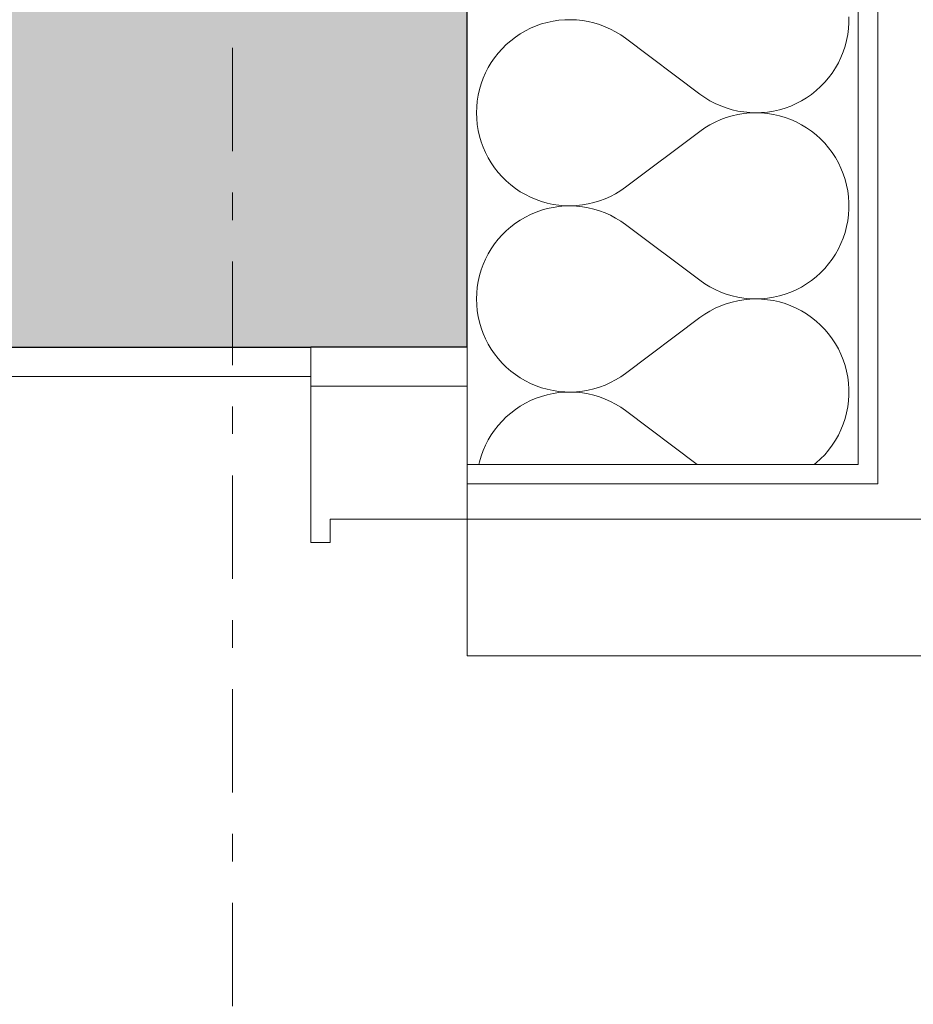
# Model space of a CAD drawing. Extents: x 100 to 2982, y 37 to 2050.
# Tile 88 of 130: x 2137 to 2183, y 757 to 808. Entities that reach past the tile are written whole.
import ezdxf
from ezdxf.xclip import XClip

# ---------------------------------------------------------------- set-up
doc = ezdxf.new("R2010")
doc.units = 0
doc.header["$MEASUREMENT"] = 0
doc.header["$XCLIPFRAME"] = 0
doc.linetypes.add('Przerywana podwójnie', pattern=[54.680554, 26.458333, -10.583333, 7.055556, -10.583333])
for name, color, linetype in [('410-K Osie', 7, 'Continuous'), ('420-K Ściany', 7, 'Continuous'), ('820-G Rysunki Obrazki', 7, 'Continuous'), ('Drzwi ARCHICAD', 7, 'Continuous'), ('Znaczniki drzwi ARCHICADa', 7, 'Continuous')]:
    doc.layers.add(name, color=color, linetype=linetype)
doc.styles.add('STYL_AUTOMATYCZNY_3', font='arial.ttf')
pattern_1 = [(0, (-18316.349, -206.5255), (0, 8.660254), [0, -5]), (0, (-18313.849, -202.195), (0, 8.660254), [0, -5])]

# ---------------------------------------------------------------- blocks, each defined once
blk = doc.blocks.new('*X17')
at = {"layer": '420-K Ściany', "color": 174, "linetype": 'Continuous', "lineweight": 5, "ltscale": 0.2}
for p, q in [((2163.324, 807.44), (2163.046, 807.323)), ((2163.608, 807.54), (2163.324, 807.44)), ((2163.898, 807.621), (2163.608, 807.54)), ((2164.192, 807.684), (2163.898, 807.621)), ((2164.49, 807.728), (2164.192, 807.684)), ((2164.791, 807.754), (2164.49, 807.728)), ((2165.092, 807.76), (2164.791, 807.754)), ((2165.393, 807.747), (2165.092, 807.76)), ((2165.692, 807.715), (2165.393, 807.747)), ((2165.989, 807.665), (2165.692, 807.715)), ((2166.282, 807.595), (2165.989, 807.665)), ((2166.57, 807.508), (2166.282, 807.595)), ((2166.852, 807.402), (2166.57, 807.508)), ((2179.304, 807.302), (2179.323, 807.607)), ((2179.323, 807.607), (2179.323, 807.913)), ((2162.516, 807.037), (2162.266, 806.869)), ((2162.777, 807.188), (2162.516, 807.037)), ((2163.046, 807.323), (2162.777, 807.188)), ((2167.127, 807.278), (2166.852, 807.402)), ((2167.394, 807.138), (2167.127, 807.278)), ((2167.651, 806.981), (2167.394, 807.138)), ((2167.897, 806.808), (2167.651, 806.981)), ((2179.206, 806.699), (2179.265, 806.999)), ((2179.265, 806.999), (2179.304, 807.302)), ((2161.8, 806.488), (2161.586, 806.276)), ((2162.027, 806.686), (2161.8, 806.488)), ((2162.266, 806.869), (2162.027, 806.686)), ((2171.707, 803.951), (2167.897, 806.808)), ((2179.129, 806.404), (2179.206, 806.699)), ((2161.385, 806.051), (2161.2, 805.814)), ((2161.586, 806.276), (2161.385, 806.051)), ((2178.917, 805.831), (2179.032, 806.114)), ((2179.032, 806.114), (2179.129, 806.404)), ((2161.029, 805.566), (2160.875, 805.307)), ((2161.2, 805.814), (2161.029, 805.566)), ((2178.635, 805.289), (2178.785, 805.555)), ((2178.785, 805.555), (2178.917, 805.831)), ((2160.738, 805.039), (2160.617, 804.763)), ((2160.875, 805.307), (2160.738, 805.039)), ((2178.285, 804.789), (2178.468, 805.033)), ((2178.468, 805.033), (2178.635, 805.289)), ((2160.514, 804.48), (2160.43, 804.191)), ((2160.617, 804.763), (2160.514, 804.48)), ((2177.874, 804.337), (2178.086, 804.556)), ((2178.086, 804.556), (2178.285, 804.789)), ((2160.43, 804.191), (2160.364, 803.897)), ((2171.707, 803.951), (2171.957, 803.775)), ((2177.157, 803.767), (2177.408, 803.941)), ((2177.408, 803.941), (2177.647, 804.131)), ((2177.647, 804.131), (2177.874, 804.337)), ((2160.316, 803.599), (2160.288, 803.299)), ((2160.364, 803.897), (2160.316, 803.599)), ((2171.957, 803.775), (2172.218, 803.616)), ((2172.218, 803.616), (2172.489, 803.474)), ((2172.489, 803.474), (2172.768, 803.35)), ((2176.345, 803.344), (2176.625, 803.467)), ((2176.625, 803.467), (2176.896, 803.608)), ((2176.896, 803.608), (2177.157, 803.767)), ((2160.288, 803.299), (2160.278, 802.998)), ((2160.278, 802.998), (2160.288, 802.697)), ((2172.768, 803.35), (2173.054, 803.244)), ((2173.054, 803.244), (2173.347, 803.156)), ((2173.347, 803.156), (2173.645, 803.088)), ((2173.645, 802.909), (2173.347, 802.84)), ((2173.645, 803.088), (2173.946, 803.039)), ((2173.946, 802.958), (2173.645, 802.909)), ((2173.946, 803.039), (2174.25, 803.009)), ((2174.25, 802.988), (2173.946, 802.958)), ((2174.25, 803.009), (2174.556, 802.998)), ((2174.556, 802.998), (2174.25, 802.988)), ((2174.556, 802.998), (2174.861, 803.008)), ((2174.861, 802.989), (2174.556, 802.998)), ((2174.861, 803.008), (2175.166, 803.036)), ((2175.166, 802.96), (2174.861, 802.989)), ((2175.166, 803.036), (2175.467, 803.085)), ((2175.467, 802.912), (2175.166, 802.96)), ((2175.467, 803.085), (2175.765, 803.152)), ((2175.765, 802.844), (2175.467, 802.912)), ((2175.765, 803.152), (2176.058, 803.239)), ((2176.058, 803.239), (2176.345, 803.344)), ((2160.288, 802.697), (2160.316, 802.397)), ((2172.489, 802.522), (2172.218, 802.38)), ((2172.768, 802.647), (2172.489, 802.522)), ((2173.054, 802.753), (2172.768, 802.647)), ((2173.347, 802.84), (2173.054, 802.753)), ((2176.058, 802.758), (2175.765, 802.844)), ((2176.345, 802.653), (2176.058, 802.758)), ((2176.625, 802.529), (2176.345, 802.653)), ((2176.896, 802.388), (2176.625, 802.529)), ((2160.316, 802.397), (2160.364, 802.1)), ((2160.364, 802.1), (2160.43, 801.806)), ((2171.707, 802.046), (2167.897, 799.189)), ((2171.957, 802.221), (2171.707, 802.046)), ((2172.218, 802.38), (2171.957, 802.221)), ((2177.157, 802.23), (2176.896, 802.388)), ((2177.408, 802.055), (2177.157, 802.23)), ((2177.647, 801.865), (2177.408, 802.055)), ((2160.43, 801.806), (2160.514, 801.517)), ((2160.514, 801.517), (2160.617, 801.234)), ((2177.874, 801.66), (2177.647, 801.865)), ((2178.086, 801.441), (2177.874, 801.66)), ((2178.285, 801.208), (2178.086, 801.441)), ((2160.617, 801.234), (2160.738, 800.958)), ((2160.738, 800.958), (2160.875, 800.69)), ((2178.468, 800.963), (2178.285, 801.208)), ((2178.635, 800.707), (2178.468, 800.963)), ((2160.875, 800.69), (2161.029, 800.431)), ((2161.029, 800.431), (2161.2, 800.183)), ((2178.785, 800.441), (2178.635, 800.707)), ((2178.917, 800.166), (2178.785, 800.441)), ((2161.2, 800.183), (2161.385, 799.945)), ((2161.385, 799.945), (2161.586, 799.721)), ((2179.032, 799.883), (2178.917, 800.166)), ((2179.129, 799.593), (2179.032, 799.883)), ((2161.586, 799.721), (2161.8, 799.509)), ((2161.8, 799.509), (2162.027, 799.311)), ((2179.206, 799.297), (2179.129, 799.593)), ((2162.027, 799.311), (2162.266, 799.128)), ((2162.266, 799.128), (2162.516, 798.96)), ((2162.516, 798.96), (2162.777, 798.809)), ((2167.394, 798.859), (2167.651, 799.016)), ((2167.651, 799.016), (2167.897, 799.189)), ((2179.265, 798.997), (2179.206, 799.297)), ((2179.304, 798.694), (2179.265, 798.997)), ((2162.777, 798.809), (2163.046, 798.674)), ((2163.046, 798.674), (2163.324, 798.557)), ((2163.324, 798.557), (2163.608, 798.457)), ((2163.608, 798.457), (2163.898, 798.375)), ((2163.898, 798.375), (2164.192, 798.312)), ((2165.989, 798.332), (2166.282, 798.401)), ((2166.282, 798.401), (2166.57, 798.489)), ((2166.57, 798.489), (2166.852, 798.595)), ((2166.852, 798.595), (2167.127, 798.718)), ((2167.127, 798.718), (2167.394, 798.859)), ((2179.323, 798.389), (2179.304, 798.694)), ((2179.323, 798.084), (2179.323, 798.389)), ((2163.324, 797.916), (2163.046, 797.799)), ((2163.608, 798.016), (2163.324, 797.916)), ((2163.898, 798.097), (2163.608, 798.016)), ((2164.192, 798.16), (2163.898, 798.097)), ((2164.192, 798.312), (2164.49, 798.268)), ((2164.49, 798.205), (2164.192, 798.16)), ((2164.49, 798.268), (2164.791, 798.243)), ((2164.791, 798.23), (2164.49, 798.205)), ((2164.791, 798.243), (2165.092, 798.237)), ((2165.092, 798.236), (2164.791, 798.23)), ((2165.092, 798.237), (2165.393, 798.249)), ((2165.393, 798.223), (2165.092, 798.236)), ((2165.393, 798.249), (2165.692, 798.281)), ((2165.692, 798.192), (2165.393, 798.223)), ((2165.692, 798.281), (2165.989, 798.332)), ((2165.989, 798.141), (2165.692, 798.192)), ((2166.282, 798.072), (2165.989, 798.141)), ((2166.57, 797.984), (2166.282, 798.072)), ((2166.852, 797.878), (2166.57, 797.984)), ((2167.127, 797.755), (2166.852, 797.878)), ((2179.304, 797.779), (2179.323, 798.084)), ((2162.516, 797.513), (2162.266, 797.345)), ((2162.777, 797.664), (2162.516, 797.513)), ((2163.046, 797.799), (2162.777, 797.664)), ((2167.394, 797.614), (2167.127, 797.755)), ((2167.651, 797.457), (2167.394, 797.614)), ((2167.897, 797.284), (2167.651, 797.457)), ((2179.206, 797.176), (2179.265, 797.476)), ((2179.265, 797.476), (2179.304, 797.779)), ((2161.8, 796.964), (2161.586, 796.752)), ((2162.027, 797.162), (2161.8, 796.964)), ((2162.266, 797.345), (2162.027, 797.162)), ((2171.707, 794.427), (2167.897, 797.284)), ((2179.032, 796.59), (2179.129, 796.88)), ((2179.129, 796.88), (2179.206, 797.176)), ((2161.385, 796.527), (2161.2, 796.29)), ((2161.586, 796.752), (2161.385, 796.527)), ((2178.917, 796.307), (2179.032, 796.59)), ((2161.029, 796.042), (2160.875, 795.783)), ((2161.2, 796.29), (2161.029, 796.042)), ((2178.635, 795.766), (2178.785, 796.032)), ((2178.785, 796.032), (2178.917, 796.307)), ((2160.738, 795.515), (2160.617, 795.239)), ((2160.875, 795.783), (2160.738, 795.515)), ((2178.285, 795.265), (2178.468, 795.51)), ((2178.468, 795.51), (2178.635, 795.766)), ((2160.514, 794.956), (2160.43, 794.667)), ((2160.617, 795.239), (2160.514, 794.956)), ((2177.874, 794.813), (2178.086, 795.032)), ((2178.086, 795.032), (2178.285, 795.265)), ((2160.364, 794.373), (2160.316, 794.075)), ((2160.43, 794.667), (2160.364, 794.373)), ((2171.707, 794.427), (2171.957, 794.251)), ((2177.157, 794.243), (2177.408, 794.417)), ((2177.408, 794.417), (2177.647, 794.608)), ((2177.647, 794.608), (2177.874, 794.813)), ((2160.316, 794.075), (2160.288, 793.776)), ((2171.957, 794.251), (2172.218, 794.092)), ((2172.218, 794.092), (2172.489, 793.951)), ((2172.489, 793.951), (2172.768, 793.826)), ((2176.345, 793.82), (2176.625, 793.944)), ((2176.625, 793.944), (2176.896, 794.085)), ((2176.896, 794.085), (2177.157, 794.243)), ((2160.288, 793.776), (2160.278, 793.474)), ((2160.278, 793.474), (2160.288, 793.173)), ((2172.768, 793.826), (2173.054, 793.72)), ((2173.054, 793.72), (2173.347, 793.633)), ((2173.347, 793.633), (2173.645, 793.564)), ((2173.645, 793.385), (2173.347, 793.316)), ((2173.645, 793.564), (2173.946, 793.515)), ((2173.946, 793.434), (2173.645, 793.385)), ((2173.946, 793.515), (2174.25, 793.485)), ((2174.25, 793.464), (2173.946, 793.434)), ((2174.25, 793.485), (2174.556, 793.474)), ((2174.556, 793.474), (2174.25, 793.464)), ((2174.556, 793.474), (2174.861, 793.484)), ((2174.861, 793.465), (2174.556, 793.474)), ((2174.861, 793.484), (2175.166, 793.513)), ((2175.166, 793.436), (2174.861, 793.465)), ((2175.166, 793.513), (2175.467, 793.561)), ((2175.467, 793.388), (2175.166, 793.436)), ((2175.467, 793.561), (2175.765, 793.629)), ((2175.765, 793.32), (2175.467, 793.388)), ((2175.765, 793.629), (2176.058, 793.715)), ((2176.058, 793.715), (2176.345, 793.82)), ((2160.288, 793.173), (2160.316, 792.874)), ((2160.316, 792.874), (2160.364, 792.576)), ((2172.218, 792.857), (2171.957, 792.698)), ((2172.489, 792.998), (2172.218, 792.857)), ((2172.768, 793.123), (2172.489, 792.998)), ((2173.054, 793.229), (2172.768, 793.123)), ((2173.347, 793.316), (2173.054, 793.229)), ((2176.058, 793.234), (2175.765, 793.32)), ((2176.345, 793.129), (2176.058, 793.234)), ((2176.625, 793.005), (2176.345, 793.129)), ((2176.896, 792.864), (2176.625, 793.005)), ((2177.157, 792.706), (2176.896, 792.864)), ((2160.364, 792.576), (2160.43, 792.282)), ((2171.707, 792.522), (2167.897, 789.665)), ((2171.957, 792.698), (2171.707, 792.522)), ((2177.408, 792.532), (2177.157, 792.706)), ((2177.647, 792.341), (2177.408, 792.532)), ((2177.874, 792.136), (2177.647, 792.341)), ((2160.43, 792.282), (2160.514, 791.993)), ((2160.514, 791.993), (2160.617, 791.71)), ((2178.086, 791.917), (2177.874, 792.136)), ((2178.285, 791.684), (2178.086, 791.917)), ((2160.617, 791.71), (2160.738, 791.434)), ((2160.738, 791.434), (2160.875, 791.166)), ((2178.468, 791.439), (2178.285, 791.684)), ((2178.635, 791.183), (2178.468, 791.439)), ((2160.875, 791.166), (2161.029, 790.907)), ((2161.029, 790.907), (2161.2, 790.659)), ((2178.785, 790.917), (2178.635, 791.183)), ((2178.917, 790.642), (2178.785, 790.917)), ((2161.2, 790.659), (2161.385, 790.422)), ((2161.385, 790.422), (2161.586, 790.197)), ((2179.032, 790.359), (2178.917, 790.642)), ((2179.129, 790.069), (2179.032, 790.359)), ((2161.586, 790.197), (2161.8, 789.985)), ((2161.8, 789.985), (2162.027, 789.787)), ((2179.206, 789.773), (2179.129, 790.069)), ((2162.027, 789.787), (2162.266, 789.604)), ((2162.266, 789.604), (2162.516, 789.436)), ((2162.516, 789.436), (2162.777, 789.285)), ((2167.127, 789.194), (2167.394, 789.335)), ((2167.394, 789.335), (2167.651, 789.492)), ((2167.651, 789.492), (2167.897, 789.665)), ((2179.265, 789.473), (2179.206, 789.773)), ((2179.304, 789.17), (2179.265, 789.473)), ((2162.777, 789.285), (2163.046, 789.15)), ((2163.046, 789.15), (2163.324, 789.033)), ((2163.324, 789.033), (2163.608, 788.933)), ((2163.608, 788.933), (2163.898, 788.852)), ((2163.898, 788.852), (2164.192, 788.789)), ((2165.692, 788.757), (2165.989, 788.808)), ((2165.989, 788.808), (2166.282, 788.877)), ((2166.282, 788.877), (2166.57, 788.965)), ((2166.57, 788.965), (2166.852, 789.071)), ((2166.852, 789.071), (2167.127, 789.194)), ((2179.323, 788.865), (2179.304, 789.17)), ((2179.323, 788.56), (2179.323, 788.865)), ((2163.324, 788.392), (2163.046, 788.275)), ((2163.608, 788.492), (2163.324, 788.392)), ((2163.898, 788.574), (2163.608, 788.492)), ((2164.192, 788.637), (2163.898, 788.574)), ((2164.192, 788.789), (2164.49, 788.744)), ((2164.49, 788.681), (2164.192, 788.637)), ((2164.49, 788.744), (2164.791, 788.719)), ((2164.791, 788.706), (2164.49, 788.681)), ((2164.791, 788.719), (2165.092, 788.713)), ((2165.092, 788.712), (2164.791, 788.706)), ((2165.092, 788.713), (2165.393, 788.726)), ((2165.393, 788.7), (2165.092, 788.712)), ((2165.393, 788.726), (2165.692, 788.757)), ((2165.692, 788.668), (2165.393, 788.7)), ((2165.989, 788.617), (2165.692, 788.668)), ((2166.282, 788.548), (2165.989, 788.617)), ((2166.57, 788.46), (2166.282, 788.548)), ((2166.852, 788.354), (2166.57, 788.46)), ((2167.127, 788.231), (2166.852, 788.354)), ((2179.304, 788.255), (2179.323, 788.56)), ((2162.266, 787.821), (2162.027, 787.638)), ((2162.516, 787.989), (2162.266, 787.821)), ((2162.777, 788.14), (2162.516, 787.989)), ((2163.046, 788.275), (2162.777, 788.14)), ((2167.394, 788.09), (2167.127, 788.231)), ((2167.651, 787.933), (2167.394, 788.09)), ((2167.897, 787.76), (2167.651, 787.933)), ((2179.206, 787.652), (2179.265, 787.952)), ((2179.265, 787.952), (2179.304, 788.255)), ((2161.8, 787.44), (2161.586, 787.228)), ((2162.027, 787.638), (2161.8, 787.44)), ((2171.566, 785.009), (2167.897, 787.76)), ((2179.032, 787.066), (2179.129, 787.356)), ((2179.129, 787.356), (2179.206, 787.652)), ((2161.385, 787.004), (2161.2, 786.766)), ((2161.586, 787.228), (2161.385, 787.004)), ((2178.917, 786.783), (2179.032, 787.066)), ((2161.029, 786.518), (2160.875, 786.259)), ((2161.2, 786.766), (2161.029, 786.518)), ((2178.635, 786.242), (2178.785, 786.508)), ((2178.785, 786.508), (2178.917, 786.783)), ((2160.738, 785.991), (2160.617, 785.715)), ((2160.875, 786.259), (2160.738, 785.991)), ((2178.285, 785.741), (2178.468, 785.986)), ((2178.468, 785.986), (2178.635, 786.242)), ((2160.514, 785.432), (2160.43, 785.143)), ((2160.617, 785.715), (2160.514, 785.432)), ((2177.647, 785.084), (2177.874, 785.289)), ((2177.874, 785.289), (2178.086, 785.508)), ((2178.086, 785.508), (2178.285, 785.741)), ((2160.43, 785.143), (2160.4, 785.009)), ((2177.553, 785.009), (2177.647, 785.084))]:
    blk.add_line(p, q, dxfattribs=at)
blk = doc.blocks.new('Rysunek_1_1', base_point=(-18316.349, -206.526))
at = {"layer": '420-K Ściany', "linetype": 'Continuous', "lineweight": 5}
h = blk.add_hatch(dxfattribs=at)
h.set_pattern_fill('Tynk_0001', color=176, style=0, pattern_type=2)
h.set_pattern_definition(pattern_1)
h.paths.add_polyline_path([(2180.802, 1031.509), (2179.802, 1031.509), (2179.802, 785.009), (2180.802, 785.009)])
at = {"layer": '420-K Ściany', "linetype": 'Continuous', "lineweight": 13}
for points in [[(2135.802, 1010.509), (2135.802, 803.009), (2159.802, 803.009), (2159.802, 1010.509)], [(2135.802, 803.009), (2135.802, 791.009), (2159.802, 791.009), (2159.802, 803.009)]]:
    blk.add_hatch(color=62, dxfattribs=at).paths.add_polyline_path(points)
at = {"layer": '420-K Ściany', "linetype": 'Continuous', "lineweight": 5}
h = blk.add_hatch(dxfattribs=at)
h.set_pattern_fill('Tynk_0001', color=180, style=0, pattern_type=2)
h.set_pattern_definition(pattern_1)
h.paths.add_polyline_path([(2134.302, 791.009), (2134.302, 789.509), (2151.802, 789.509), (2151.802, 791.009), (2135.802, 791.009)])
h = blk.add_hatch(dxfattribs=at)
h.set_pattern_fill('Tynk_0001', color=176, style=0, pattern_type=2)
h.set_pattern_definition(pattern_1)
h.paths.add_polyline_path([(2180.802, 784.009), (2180.802, 785.009), (2179.802, 785.009), (2159.802, 785.009), (2159.802, 784.009)])
at = {"layer": '410-K Osie', "color": 4, "linetype": 'Przerywana podwójnie', "lineweight": 13, "ltscale": 0.2}
blk.add_line((2147.802, 1801.509), (2147.802, 517.46), dxfattribs=at)
blk.add_line((2147.802, 1801.509), (2147.802, 517.46), dxfattribs=at)
at = {"layer": '420-K Ściany', "color": 67, "linetype": 'Continuous', "lineweight": 13, "ltscale": 0.2}
for q in [(2179.802, 1031.509), (2159.802, 785.009)]:
    blk.add_line((2179.802, 785.009), q, dxfattribs=at)
at = {"layer": '420-K Ściany', "color": 27, "linetype": 'Continuous', "lineweight": 25, "ltscale": 0.2}
for p, q in [((2159.802, 803.009), (2159.802, 1010.509)), ((2159.802, 791.009), (2159.802, 803.009)), ((2135.802, 791.009), (2151.802, 791.009)), ((2159.802, 791.009), (2151.802, 791.009))]:
    blk.add_line(p, q, dxfattribs=at)
at = {"layer": '420-K Ściany', "color": 47, "linetype": 'Continuous', "lineweight": 15, "ltscale": 0.2}
for p, q in [((2151.802, 791.009), (2151.802, 789.509)), ((2159.802, 785.009), (2159.802, 791.009)), ((2151.802, 789.509), (2134.302, 789.509)), ((2159.802, 785.009), (2159.802, 784.009)), ((2180.802, 785.009), (2180.802, 784.009)), ((2159.802, 784.009), (2180.802, 784.009))]:
    blk.add_line(p, q, dxfattribs=at)
at = {"layer": '420-K Ściany', "color": 47, "linetype": 'Continuous', "lineweight": 15, "ltscale": 0.2, "flags": 128}
blk.add_lwpolyline([(2180.802, 785.009), (2180.802, 1031.509)], dxfattribs=at)
at = {"layer": 'Drzwi ARCHICAD', "color": 23, "linetype": 'Continuous', "lineweight": 15, "ltscale": 0.2}
for p, q in [((2151.802, 789.009), (2151.802, 791.009)), ((2159.802, 791.009), (2151.802, 791.009)), ((2159.802, 789.009), (2159.802, 791.009)), ((2151.802, 789.009), (2159.802, 789.009)), ((2151.802, 781.009), (2151.802, 789.009)), ((2159.802, 789.009), (2159.802, 782.209)), ((2159.802, 782.209), (2152.802, 782.209)), ((2152.802, 782.209), (2152.802, 781.009)), ((2152.802, 781.009), (2151.802, 781.009))]:
    blk.add_line(p, q, dxfattribs=at)
at = {"layer": 'Drzwi ARCHICAD', "color": 27, "linetype": 'Continuous', "lineweight": 25, "ltscale": 0.2}
blk.add_line((2159.802, 791.009), (2151.802, 791.009), dxfattribs=at)
blk.add_line((2159.802, 791.009), (2151.802, 791.009), dxfattribs=at)
at = {"layer": 'Drzwi ARCHICAD', "color": 47, "linetype": 'Continuous', "lineweight": 15, "ltscale": 0.2}
for p, q in [((2159.802, 785.009), (2159.802, 791.009)), ((2159.802, 785.009), (2159.802, 791.009)), ((2151.802, 789.509), (2134.302, 789.509)), ((2180.802, 785.009), (2180.802, 784.009)), ((2159.802, 784.009), (2180.802, 784.009))]:
    blk.add_line(p, q, dxfattribs=at)
at = {"layer": 'Drzwi ARCHICAD', "color": 3, "linetype": 'Continuous', "lineweight": 13, "ltscale": 0.2}
for p, q in [((2252.202, 782.209), (2159.802, 782.209)), ((2159.802, 782.209), (2159.802, 775.209)), ((2159.802, 775.209), (2252.202, 775.209))]:
    blk.add_line(p, q, dxfattribs=at)
blk.add_arc((2159.802, 782.209), 92.4, 270, 0, dxfattribs=at)
at = {"color": 65, "linetype": 'Continuous', "lineweight": 13, "ltscale": 0.2}
blk.add_blockref('*X17', (0, 0), dxfattribs=at)
at = {"layer": 'Znaczniki drzwi ARCHICADa', "color": 7, "linetype": 'Continuous', "lineweight": 13, "insert": (2139.419, 739.635), "char_height": 7.5, "attachment_point": 7, "style": 'STYL_AUTOMATYCZNY_3'}
blk.add_mtext('\\A1;{\\pql;\\pt0;\\fArial|b0|i0|c238|p38;90\\fArial|b0|i0|c238|p38;\\A1{\\H.66x;\\S^  ;}\\fArial|b0|i0|c238|p38;\\fArial|b0|i0|c238|p38;}', dxfattribs=at)

msp = doc.modelspace()

# ---------------------------------------------------------------- block references
at = {"layer": '820-G Rysunki Obrazki', "color": 65, "linetype": 'Continuous', "lineweight": 13, "ltscale": 0.2}
ref = msp.add_blockref('Rysunek_1_1', (-18316.349, -206.526), dxfattribs=at)
XClip(ref).set_block_clipping_path([(244.527027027, 75.2081975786), (2570.9054054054, 2024.1891891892)])

doc.saveas('drawing.dxf')
